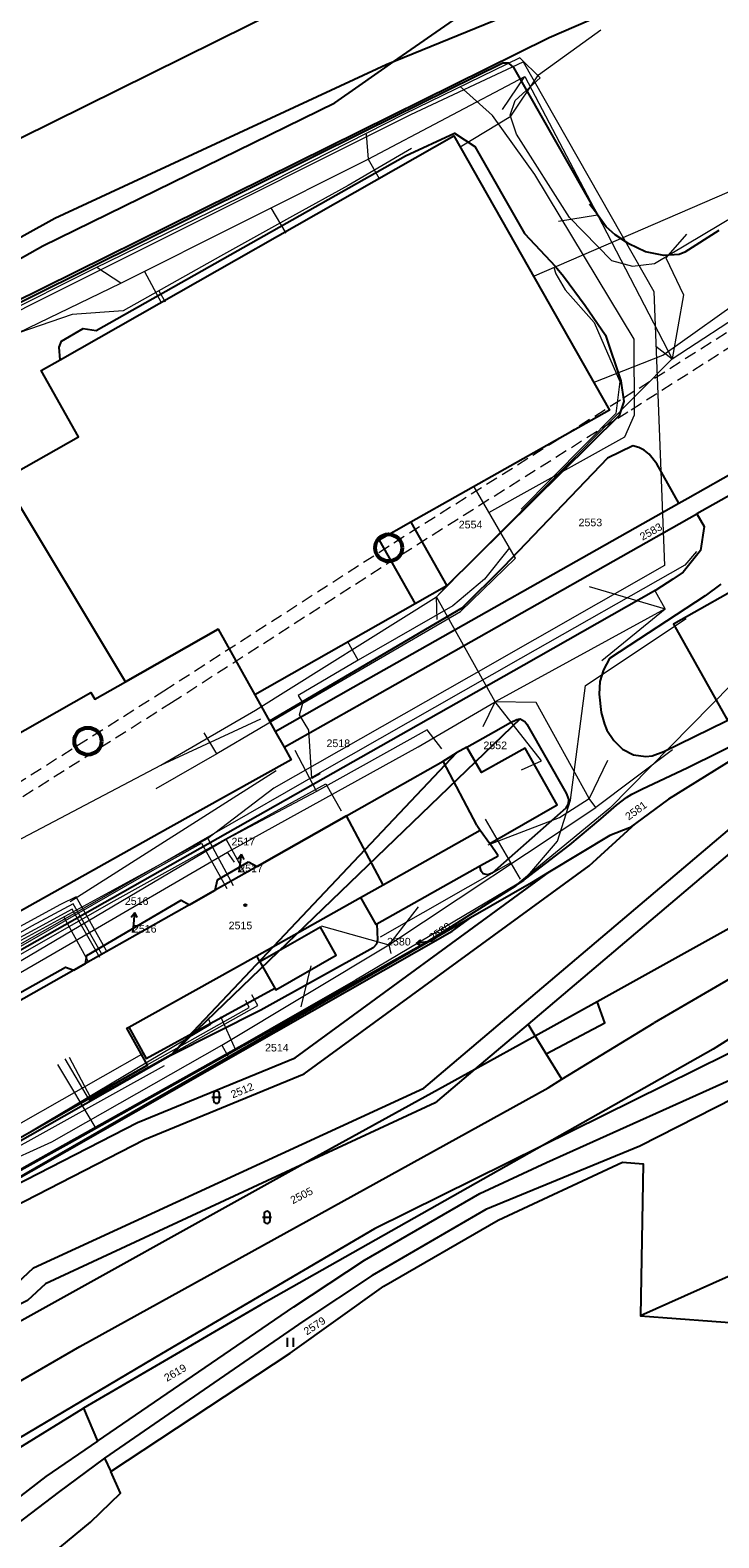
# Model space of a CAD drawing. Header units: metres. Extents: x -535942 to -530626, y -1087729 to -1086275.
# Tile 236 of 247: x -533804 to -533691, y -1086770 to -1086522. Entities that reach past the tile are written whole.
import ezdxf
from ezdxf.enums import TextEntityAlignment as Align

# ---------------------------------------------------------------- set-up
doc = ezdxf.new("R2010")
doc.units = ezdxf.units.M
doc.linetypes.add('B_CARA_03', pattern=[3, 2, -1])
for name, color, linetype in [('_blok katastr', 7, 'Continuous'), ('_blok podklad SS', 7, 'Continuous'), ('_blok SS sítě', 7, 'Continuous')]:
    doc.layers.add(name, color=color, linetype=linetype)
for name, color, linetype, lineweight in [('AG silno NN', 251, 'G_VED_660_PN', 13), ('AG uzemnění', 251, 'G_VED_663_PZ', 13), ('AG voda chladící přívod', 120, 'HP_02_920CHVP', 13), ('AG voda chladící vratna', 120, 'HP_02_921CHVV', 13), ('AG_SS kanal_déšť', 251, 'G_POTR_626_PN', 13), ('AG_SS nakal_splašky', 251, 'G_POTR_627_PN', 13), ('AG_SS náhon', 251, 'B_CARA_03', 13), ('AG_SS osvětlení', 251, 'HP_04_VO', 13), ('AG_SS voda pitna', 251, 'G_POTR_616_PN', 13), ('AG_SS voda požární', 251, 'G_POTR_615_PN', 13), ('AG_SS voda uzitkova', 251, 'G_POTR_617_PN', 13)]:
    doc.layers.add(name, color=color, linetype=linetype, lineweight=lineweight)
doc.layers.add('AG_revizni oblacek', color=111, linetype='Continuous', plot=False)
for name, color, linetype, true_color in [('BT_BPEJ', 7, 'Continuous', 0x7fffff), ('BT_hranice_parcel', 7, 'Continuous', 0x007f00), ('BT_mapove_znacky', 7, 'Continuous', 0x007f00), ('BT_text_parcel', 7, 'Continuous', 0x007f00), ('BT_vnitrni_kresby', 7, 'Continuous', 0x007f00)]:
    doc.layers.add(name, color=color, linetype=linetype, true_color=true_color)
doc.layers.add('BT_hranice_budov', color=7, linetype='Continuous', lineweight=30, true_color=0x007f00)
doc.styles.add('BT_text_mapy_m', font='arial.ttf', dxfattribs={"height": 5})
doc.styles.add('ROMANS', font='romans')
doc.styles.get("Standard").update_dxf_attribs({"font": 'ARIALN.TTF'})
doc.linetypes.add('G_POTR_615_PN', pattern='A,0.5,-1,2,-6.5,[3,hpfmlin.shx,S=1,R=0,X=0,Y=0],-6.5,2,-1,0.5', length=20)
doc.linetypes.add('G_POTR_616_PN', pattern='A,0.5,-1,2,-6.5,[2,hpfmlin.shx,S=1,R=0,X=0,Y=0],-6.5,2,-1,0.5', length=20)
doc.linetypes.add('G_POTR_617_PN', pattern='A,0.5,-1,2,-6.5,[1,hpfmlin.shx,S=1,R=0,X=0,Y=0],-6.5,2,-1,0.5', length=20)
doc.linetypes.add('G_POTR_626_PN', pattern='A,0.5,-1,2,-6.5,[8,hpfmlin.shx,S=1,R=0,X=0,Y=0],-6.5,2,-1,0.5', length=20)
doc.linetypes.add('G_POTR_627_PN', pattern='A,0.5,-1,2,-6.5,[9,hpfmlin.shx,S=1,R=0,X=0,Y=0],-6.5,2,-1,0.5', length=20)
doc.linetypes.add('G_VED_660_PN', pattern='A,0.5,-1,2,-6.5,[28,hpfmlin.shx,S=1,R=0,X=0,Y=0],-6.5,2,-1,0.5', length=20)
doc.linetypes.add('G_VED_663_PZ', pattern='A,3.5,-3,7,-3,7,-6.5,[23,hpfmlin.shx,S=1,R=0,X=0,Y=0],-6.5,7,-3,7,-3,3.5', length=60)
doc.linetypes.add('HP_02_920CHVP', pattern='A,0.5,-1.2,-6.5,[3,hpfmlin.shx,S=1,R=0,X=0,Y=0],-0.8,["CHVP",Standard,S=1.7,R=0,X=3,Y=-0.8],-9,2,-1,0.5', length=21.5)
doc.linetypes.add('HP_02_921CHVV', pattern='A,0.5,-1.2,-6.5,[3,hpfmlin.shx,S=1,R=0,X=0,Y=0],-0.8,["CHVV",Standard,S=1.7,R=0,X=3,Y=-0.8],-9,2,-1,0.5', length=21.5)
doc.linetypes.add('HP_04_VO', pattern='A,0.5,-1,2,-5,[28,hpfmlin.shx,S=1,R=0,X=0,Y=0],-0.8,["VO",ROMANS,S=1.7,R=0,X=2.75,Y=-0.8],-7,2,-1,0.5', length=19.8)

# ---------------------------------------------------------------- blocks, each defined once
blk = doc.blocks.new('BT_symbol_316')
at = {"layer": 'BT_mapove_znacky', "lineweight": -3}
blk.add_line((-0.75, 1), (0.75, 1), dxfattribs=at)
blk.add_lwpolyline([(0, 0), (0.1913, 0.0381), (0.3536, 0.1464), (0.4619, 0.3087), (0.5, 0.5), (0.5, 1.5), (0.4619, 1.6913), (0.3536, 1.8536), (0.1913, 1.9619), (0, 2), (-0.1913, 1.9619), (-0.3536, 1.8536), (-0.4619, 1.6913), (-0.5, 1.5), (-0.5, 0.5), (-0.4619, 0.3087), (-0.3536, 0.1464), (-0.1913, 0.0381), (0, 0)], dxfattribs=at)
blk = doc.blocks.new('BT_symbol_306')
at = {"layer": 'BT_mapove_znacky', "lineweight": -3}
for p, q in [((-0.5, 0), (-0.5, 1.5)), ((0.5, 0), (0.5, 1.5))]:
    blk.add_line(p, q, dxfattribs=at)
blk = doc.blocks.new('BT_symbol_404')
at = {"layer": 'BT_mapove_znacky', "lineweight": -3}
blk.add_circle((0, 0), 0.175, dxfattribs=at)
blk = doc.blocks.new('BT_symbol_arrow')
at = {"layer": 'BT_text_parcel', "lineweight": -3}
for p in [(-0.5, 1.7), (0, 0), (0.5, 1.7)]:
    blk.add_line(p, (0, 2.5), dxfattribs=at)
blk = doc.blocks.new('_KATASTR')
at = {"layer": 'BT_BPEJ', "lineweight": -3}
for points in [[(-533966, -1086650), (-533802, -1086557.5), (-533754, -1086534), (-533750, -1086531.21), (-533744.3, -1086527.24), (-533703, -1086498.5), (-533704.5, -1086495)], [(-533426.5, -1086546), (-533436.3, -1086552.66), (-533461.72, -1086569.94), (-533503, -1086598), (-533539.77, -1086616.19), (-533552.67, -1086622.58), (-533571.1, -1086631.7), (-533606.54, -1086649.24), (-533638.7, -1086665.16), (-533720.2, -1086705.49), (-533747.5, -1086719), (-533750, -1086720.46), (-533782.5, -1086739.5), (-533834, -1086770), (-533898, -1086806.5), (-533987, -1086855)]]:
    blk.add_lwpolyline(points, dxfattribs=at)
at = {"layer": 'BT_hranice_budov', "lineweight": -3}
for points in [[(-533773.19, -1086620.49), (-533788.42, -1086629.12), (-533808.4, -1086595.84), (-533796.12, -1086588.9), (-533802.28, -1086578), (-533799.15, -1086576.22), (-533734.46, -1086539.43), (-533708.87, -1086584.5), (-533741.52, -1086602.91), (-533746.74, -1086605.87), (-533740.82, -1086616.33), (-533767.17, -1086631.24)], [(-533685.2, -1086612.22), (-533698.4, -1086619.65), (-533689.61, -1086635.24), (-533676.38, -1086627.8), (-533685.2, -1086612.22)], [(-533773.19, -1086620.49), (-533767.17, -1086631.24), (-533764.73, -1086635.61), (-533763.8, -1086637.26), (-533762.33, -1086639.88), (-533761.17, -1086641.96), (-533781.43, -1086653.24), (-533844.53, -1086688.56), (-533845.46, -1086686.89), (-533846.93, -1086684.27), (-533847.44, -1086683.36), (-533854.58, -1086670.61)], [(-533794.08, -1086630.88), (-533793.46, -1086631.98), (-533788.42, -1086629.12)], [(-533856.87, -1086666.52), (-533794.08, -1086630.88)], [(-533788.19, -1086686.04), (-533787.85, -1086685.85), (-533766.85, -1086674.15), (-533749.79, -1086664.55), (-533746.09, -1086662.47), (-533752.09, -1086651.14), (-533763.61, -1086657.66), (-533766.79, -1086659.46), (-533773.69, -1086663.36), (-533777.9, -1086665.75), (-533794.98, -1086675.41), (-533796.9, -1086676.5), (-533815.01, -1086686.75), (-533822.1, -1086690.83), (-533812.45, -1086707.83), (-533784.79, -1086692.08), (-533788.19, -1086686.04)]]:
    blk.add_lwpolyline(points, dxfattribs=at)
at = {"layer": 'BT_hranice_parcel', "lineweight": -3}
for points in [[(-533860.2, -1086569.26), (-533805.71, -1086539.83), (-533752.05, -1086513.18), (-533742.4, -1086509.33), (-533694.02, -1086490.05), (-533628.58, -1086456.5), (-533560.23, -1086430.02), (-533502.91, -1086406.16), (-533443.4, -1086381.82), (-533369.7, -1086350.51), (-533334.3, -1086337.74), (-533287.15, -1086320.73)], [(-533578.87, -1086480.93), (-533573.9, -1086487.66), (-533571.49, -1086487.49), (-533553.23, -1086479.21), (-533553, -1086478.79), (-533551.54, -1086476.34), (-533548.78, -1086471.06), (-533543.22, -1086460.51), (-533538.64, -1086446.31), (-533530.5, -1086437.75), (-533522.53, -1086433.66), (-533554.65, -1086446.32), (-533621.48, -1086475.08), (-533687.64, -1086504.12), (-533745.59, -1086527.77), (-533800.01, -1086553.03), (-533866.02, -1086589.59), (-533930.39, -1086626.94), (-533977.71, -1086657.09)], [(-534052.87, -1086705.47), (-533854.49, -1086591.17), (-533844.74, -1086585.55), (-533812.29, -1086569.5), (-533718.82, -1086523.27), (-533659.87, -1086497.76), (-533601.36, -1086472.11), (-533577.08, -1086464.81), (-533572.6, -1086472.32), (-533576.95, -1086475.22), (-533574.95, -1086478.65), (-533578.87, -1086480.93)], [(-533291.54, -1086458.67), (-533321.92, -1086469.04), (-533351.8, -1086482.08), (-533380.69, -1086498.08), (-533384.13, -1086499.99), (-533452.4, -1086537.79), (-533471.96, -1086548.8), (-533507.81, -1086568.37), (-533565.79, -1086603.4), (-533617.19, -1086634.53), (-533647.13, -1086653.47), (-533701.58, -1086685.15)], [(-533964.68, -1086823.47), (-533908.39, -1086795), (-533884.55, -1086778.54), (-533884.22, -1086778.16), (-533876.17, -1086768.92), (-533839.38, -1086744.49), (-533806.13, -1086727.84), (-533803.5, -1086725.39), (-533739.38, -1086695.89), (-533674.09, -1086640.51), (-533650.13, -1086617.95), (-533628.15, -1086604.3), (-533608.07, -1086593.2), (-533558.37, -1086581.17), (-533540.05, -1086571.15)], [(-533690.93, -1086554.99), (-533696.52, -1086558.56), (-533697.46, -1086558.94), (-533699.99, -1086559.07), (-533702.97, -1086558.5), (-533705.7, -1086557.2), (-533707.97, -1086555.71), (-533709.43, -1086554.36), (-533710.71, -1086552.63), (-533724.62, -1086528.19), (-533725.41, -1086527.47), (-533726.42, -1086527.48), (-533749.03, -1086538.66), (-533831.3, -1086579.53), (-533832.15, -1086580), (-533834.71, -1086581.58), (-533843.26, -1086586.87), (-533846.29, -1086588.81), (-533923.69, -1086632.87), (-533925.23, -1086633.66), (-533936.57, -1086640.16), (-533944.41, -1086644.64), (-533979.02, -1086665.04)], [(-533690.62, -1086613.09), (-533693.16, -1086615.02), (-533708.91, -1086625.29), (-533709.88, -1086627.14), (-533710.46, -1086629.1), (-533710.61, -1086631.17), (-533710.29, -1086634.16), (-533709.74, -1086636.1), (-533709.33, -1086637.06), (-533708.18, -1086638.76), (-533706.76, -1086640.17), (-533704.95, -1086641.12), (-533702.94, -1086641.41), (-533701.89, -1086641.27), (-533699.98, -1086640.59), (-533687.35, -1086634.38)], [(-533788.42, -1086629.12), (-533808.4, -1086595.84), (-533796.12, -1086588.9), (-533802.28, -1086578), (-533799.15, -1086576.22), (-533734.46, -1086539.43), (-533708.87, -1086584.5), (-533741.52, -1086602.91), (-533735.62, -1086613.33), (-533740.82, -1086616.33), (-533767.17, -1086631.24)], [(-533799.15, -1086576.22), (-533799.3, -1086574.16), (-533798.94, -1086573.16), (-533795.37, -1086571.08), (-533793.21, -1086571.41), (-533742.41, -1086542.7), (-533734.36, -1086538.97), (-533731.01, -1086541.16), (-533722.84, -1086555.5), (-533717.78, -1086560.92), (-533716.48, -1086562.46), (-533712.87, -1086567.32), (-533709.56, -1086572.2), (-533707.05, -1086579.69), (-533706.54, -1086583.05), (-533707.29, -1086585.39), (-533735.62, -1086613.33)], [(-533697.52, -1086599.79), (-533696.02, -1086598.94), (-533690.21, -1086595.65), (-533654.45, -1086575.43), (-533637.07, -1086565.75), (-533620.2, -1086556.36), (-533596.87, -1086542.92), (-533595.37, -1086545.52), (-533618.74, -1086558.98), (-533652.97, -1086578.05), (-533688.79, -1086598.3), (-533694.54, -1086601.55)], [(-533996.95, -1086817.31), (-533903.11, -1086763.36), (-533879.6, -1086750.01), (-533848.53, -1086732.8), (-533844.84, -1086730.78), (-533835.2, -1086725.49), (-533825.64, -1086720.39), (-533820.35, -1086717.45), (-533802.8, -1086707.62), (-533772.94, -1086690.9), (-533738.69, -1086671.73), (-533724.21, -1086662.6), (-533723.4, -1086662.02), (-533715.39, -1086655.89), (-533710.32, -1086651.61), (-533707.74, -1086649.37), (-533706.12, -1086648.14), (-533705.23, -1086647.58), (-533703.45, -1086646.69), (-533696.15, -1086643.23), (-533679.9, -1086635.21)], [(-533719.29, -1086690.24), (-533709.64, -1086685.15), (-533710.94, -1086681.67), (-533659.16, -1086652.88), (-533619.77, -1086630.12), (-533556.64, -1086589.24), (-533530.13, -1086566.65), (-533538.77, -1086573.59), (-533557.22, -1086583.75), (-533606.86, -1086596.12), (-533644.11, -1086616.44)], [(-533685.88, -1086693.09), (-533668.37, -1086683.5), (-533650.61, -1086672.06), (-533629.77, -1086659.98), (-533578.6, -1086636.33), (-533561.36, -1086625.69), (-533511.72, -1086580.89), (-533570.41, -1086616.21), (-533643.37, -1086660.31), (-533676.61, -1086679.84), (-533691.87, -1086689.47), (-533766.18, -1086731.49), (-533795.3, -1086748.46), (-533793.01, -1086753.86), (-533760.76, -1086731.82), (-533749.16, -1086724.15), (-533730.17, -1086713.21), (-533719.23, -1086708.07), (-533685.88, -1086693.09)], [(-533763.8, -1086637.26), (-533751, -1086630.02), (-533697.52, -1086599.79), (-533701.11, -1086593.29), (-533702.37, -1086591.72), (-533703.21, -1086591.09), (-533704.08, -1086590.62), (-533705.07, -1086590.38), (-533709.23, -1086592.39), (-533726.29, -1086610.22), (-533733.17, -1086617.02), (-533764.73, -1086635.61)], [(-533762.33, -1086639.88), (-533749.52, -1086632.64), (-533694.54, -1086601.55), (-533693.36, -1086603.62), (-533693.96, -1086607.53), (-533696.78, -1086611.11), (-533698.47, -1086612.26), (-533701.31, -1086614.08), (-533722.99, -1086626.4), (-533818.65, -1086680.56)], [(-533676.38, -1086627.8), (-533685.2, -1086612.22), (-533698.4, -1086619.65), (-533689.61, -1086635.24), (-533676.38, -1086627.8)], [(-533644.11, -1086616.44), (-533672.29, -1086642.96), (-533722.28, -1086685.35)], [(-533650.13, -1086617.95), (-533699.21, -1086648.42), (-533704.63, -1086652.41)], [(-533847.44, -1086683.36), (-533854.58, -1086670.61), (-533856.87, -1086666.52), (-533794.08, -1086630.88), (-533793.46, -1086631.98), (-533788.42, -1086629.12), (-533773.19, -1086620.49), (-533767.17, -1086631.24), (-533764.73, -1086635.61), (-533763.8, -1086637.26), (-533762.33, -1086639.88), (-533761.17, -1086641.96), (-533781.43, -1086653.24), (-533844.53, -1086688.56), (-533845.46, -1086686.89), (-533846.93, -1086684.27)], [(-533732.35, -1086639.87), (-533727.95, -1086637.4), (-533725.15, -1086635.81), (-533724.1, -1086635.34), (-533723.58, -1086635.22), (-533781.06, -1086690.56)], [(-533723.58, -1086635.22), (-533722.83, -1086635.63), (-533722.49, -1086636.08), (-533716, -1086647.44), (-533715.62, -1086648.41), (-533715.69, -1086649.21), (-533716.08, -1086649.89), (-533728.17, -1086660.55), (-533728.88, -1086660.85), (-533729.63, -1086660.66), (-533729.99, -1086660.21), (-533730.16, -1086659.64), (-533730.07, -1086659.32), (-533727.17, -1086657.69)], [(-533727.17, -1086657.69), (-533728.57, -1086655.69), (-533717.47, -1086649.36), (-533722.76, -1086640.03), (-533725.58, -1086641.61), (-533729.92, -1086644.05), (-533732.35, -1086639.87), (-533734.02, -1086640.81)], [(-533766.79, -1086659.46), (-533763.61, -1086657.66), (-533752.09, -1086651.14), (-533736.23, -1086642.17), (-533734.02, -1086640.81), (-533781.06, -1086690.56)], [(-533936.33, -1086784.85), (-533844.38, -1086734.66), (-533785.29, -1086704.31), (-533759.07, -1086693.54), (-533712.26, -1086659.34), (-533704.63, -1086652.41), (-533705.62, -1086653.14), (-533708.84, -1086654.38), (-533718.73, -1086660.35)], [(-533796.9, -1086676.5), (-533815.01, -1086686.75), (-533822.1, -1086690.83), (-533812.45, -1086707.83), (-533784.79, -1086692.08), (-533788.19, -1086686.04), (-533787.85, -1086685.85), (-533784.98, -1086691.01), (-533763.87, -1086679.44), (-533763.7, -1086679.75), (-533753.8, -1086674.02), (-533756.38, -1086669.43), (-533766.31, -1086675.11), (-533766.85, -1086674.15), (-533749.79, -1086664.55), (-533747.29, -1086669), (-533747.1, -1086668.89), (-533730.07, -1086659.32)], [(-533766.79, -1086659.46), (-533773.69, -1086663.36), (-533773.28, -1086661.67), (-533768.21, -1086658.69)], [(-533768.21, -1086658.69), (-533766.79, -1086659.46)], [(-533821.16, -1086719.3), (-533786.43, -1086701.53), (-533760.55, -1086690.9), (-533718.73, -1086660.35), (-533721.72, -1086662.15), (-533731.74, -1086667.91)], [(-533777.9, -1086665.75), (-533794.98, -1086675.41), (-533794.77, -1086674.06), (-533779.27, -1086664.97), (-533777.9, -1086665.75)], [(-533777.9, -1086665.75), (-533773.69, -1086663.36)], [(-533747.1, -1086668.89), (-533746.99, -1086671.51), (-533747.16, -1086672.24), (-533747.73, -1086672.84), (-533766.15, -1086683.04), (-533781.06, -1086690.56), (-533798.49, -1086700.5), (-533820.48, -1086712.96), (-533830.81, -1086718.4), (-533831.79, -1086718.6), (-533833.73, -1086718.61), (-533835.35, -1086718.31), (-533837.63, -1086717.06), (-533838.75, -1086716.03), (-533840.53, -1086713.46), (-533844.09, -1086708.23), (-533844.5, -1086707.13), (-533844.82, -1086705.2), (-533844.7, -1086703.92), (-533844.3, -1086703.04), (-533842.47, -1086700.97), (-533838.88, -1086698.88)], [(-533821.16, -1086719.3), (-533734.73, -1086670.11), (-533731.74, -1086667.91), (-533821.16, -1086719.3)], [(-533838.88, -1086698.88), (-533815.69, -1086685.74), (-533798.27, -1086675.98), (-533796.9, -1086676.5), (-533794.98, -1086675.41)], [(-533964.9, -1086831.96), (-533938.48, -1086817.84), (-533903.96, -1086799.76), (-533859.21, -1086775.03), (-533820.06, -1086752.56), (-533816.78, -1086750.37), (-533795.9, -1086738.32), (-533718.99, -1086695.81), (-533716.73, -1086694.42), (-533719.29, -1086690.24), (-533721.1, -1086687.28), (-533722.28, -1086685.35), (-533731, -1086692.74), (-533737.54, -1086698.29), (-533759.71, -1086708.6), (-533801.52, -1086728.03), (-533804.48, -1086730.79), (-533837.5, -1086747.16), (-533873.45, -1086770.84), (-533875.7, -1086773.34), (-533882.79, -1086781.22), (-533906.84, -1086797.63), (-533979.79, -1086834.51)], [(-533660.46, -1086713.87), (-533663.2, -1086687.97), (-533666.67, -1086686.47), (-533703.9, -1086705.39), (-533729.2, -1086715.79), (-533747.87, -1086726.67), (-533759.09, -1086734.12), (-533791.83, -1086756.67), (-533790.83, -1086758.87), (-533761.33, -1086739.43), (-533745.94, -1086728.43), (-533727.18, -1086717.59), (-533706.78, -1086708.05), (-533703.37, -1086708.3), (-533703.81, -1086733.28)], [(-533716.73, -1086694.42), (-533701.58, -1086685.15)], [(-533660.46, -1086713.87), (-533703.81, -1086733.28), (-533686.23, -1086734.57), (-533660.46, -1086713.87)], [(-533941.12, -1086843.3), (-533955.96, -1086847.7), (-533957.39, -1086844.89), (-533906.58, -1086814.46), (-533870.02, -1086793.24), (-533807.19, -1086755.78), (-533795.3, -1086748.46)], [(-533793.01, -1086753.86), (-533801.48, -1086759.65), (-533826.95, -1086779.36), (-533854.98, -1086802.34), (-533874.06, -1086813.06), (-533901.04, -1086827.09), (-533917.72, -1086835.08), (-533941.12, -1086843.3)], [(-533791.83, -1086756.67), (-533799.47, -1086762.28), (-533825.3, -1086781.95), (-533854.46, -1086805.56), (-533873.82, -1086816.97), (-533900.08, -1086830.15), (-533917.68, -1086837.91), (-533940.01, -1086845.86), (-533954.72, -1086850.38), (-533974.61, -1086855.67), (-533980.73, -1086859.36)], [(-533820.02, -1086788.48), (-533794.17, -1086767.19), (-533789.22, -1086762.43), (-533790.83, -1086758.87)]]:
    blk.add_lwpolyline(points, dxfattribs=at)
at = {"layer": 'BT_text_parcel', "lineweight": -3}
for p, q in [((-533769.72, -1086660.41), (-533769.66, -1086659.94)), ((-533787.18, -1086670.32), (-533787.11, -1086669.51)), ((-533738, -1086671.79), (-533738.19, -1086671.73))]:
    blk.add_line(p, q, dxfattribs=at)
at = {"layer": 'BT_vnitrni_kresby', "lineweight": -3}
for points in [[(-533741.52, -1086602.91), (-533746.74, -1086605.87)], [(-533746.74, -1086605.87), (-533740.82, -1086616.33)], [(-533730.7, -1086652.66), (-533736.23, -1086642.17)], [(-533746.09, -1086662.47), (-533752.09, -1086651.14)], [(-533730.7, -1086652.66), (-533730.12, -1086653.48)], [(-533746.09, -1086662.47), (-533730.12, -1086653.48)], [(-533730.12, -1086653.48), (-533728.57, -1086655.69)], [(-533749.79, -1086664.55), (-533746.09, -1086662.47)], [(-533787.85, -1086685.85), (-533766.85, -1086674.15)], [(-533766.31, -1086675.11), (-533763.87, -1086679.44)], [(-533721.1, -1086687.28), (-533710.94, -1086681.67)], [(-533731, -1086692.74), (-533721.1, -1086687.28)], [(-533758.15, -1086707.73), (-533731, -1086692.74)], [(-533810.41, -1086736.72), (-533759.71, -1086708.6)], [(-533759.71, -1086708.6), (-533758.15, -1086707.73)]]:
    blk.add_lwpolyline(points, dxfattribs=at)
at = {"layer": 'BT_mapove_znacky', "lineweight": -3}
for name, p in [('BT_symbol_404', (-533768.72, -1086665.82)), ('BT_symbol_316', (-533773.45, -1086698.36)), ('BT_symbol_316', (-533765.15, -1086718.1)), ('BT_symbol_306', (-533761.29, -1086738.38))]:
    blk.add_blockref(name, p, dxfattribs=at)
at = {"layer": 'BT_text_parcel', "lineweight": -3}
for p, rotation in [((-533769.66, -1086659.94), 352.2200000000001), ((-533787.11, -1086669.51), 354.89), ((-533738.19, -1086671.73), 98.66)]:
    blk.add_blockref('BT_symbol_arrow', p, dxfattribs=dict(at, rotation=rotation))
at = {"layer": 'BT_text_parcel', "lineweight": -3, "style": 'BT_text_mapy_m'}
for s, p in [('2554', (-533733.66, -1086603.92)), ('2553', (-533713.98, -1086603.57)), ('2518', (-533755.38, -1086639.85)), ('2552', (-533729.61, -1086640.19)), ('2517', (-533770.99, -1086656)), ('2517', (-533769.72, -1086660.41)), ('2516', (-533788.51, -1086665.78)), ('2516', (-533787.18, -1086670.32)), ('2515', (-533771.46, -1086669.78)), ('2514', (-533765.48, -1086689.85))]:
    blk.add_text(s, height=1.25, dxfattribs=at).set_placement(p)
for s, rotation, p in [('2583', 29.48, (-533703.47, -1086605.95)), ('2581', 36.36, (-533705.74, -1086651.93)), ('2580', 34.38, (-533738, -1086671.79)), ('2512', 22.33, (-533770.79, -1086697.57)), ('2579', 33.38, (-533758.62, -1086736.52)), ('2619', 30.23, (-533781.6, -1086744.14))]:
    blk.add_text(s, height=1.25, rotation=rotation, dxfattribs=at).set_placement(p)
blk.add_text('2580', height=1.25, dxfattribs=at).set_placement((-533741.55, -1086671.19), align=Align.TOP_RIGHT)
blk.add_text('2505', height=1.25, rotation=27, dxfattribs=at).set_placement((-533759.2, -1086714.07), align=Align.CENTER)
blk = doc.blocks.new('kanalizace SS')
at = {"layer": 'AG_revizni oblacek', "lineweight": 53}
for centre in [(-533745.18, -1086607.11), (-533794.58, -1086638.88)]:
    blk.add_circle(centre, 2.22, dxfattribs=at)
at = {"layer": 'AG_SS kanal_déšť', "ltscale": 0.7}
for p, q in [((-533698.59, -1086576.05), (-533612.63, -1086519.91)), ((-533748.55, -1086543.24), (-533722.82, -1086529.7)), ((-533726.46, -1086535.13), (-533722.82, -1086529.7)), ((-533722.82, -1086529.7), (-533710.89, -1086552.4)), ((-533748.88, -1086539.13), (-533748.55, -1086543.24)), ((-533789.16, -1086563.65), (-533748.55, -1086543.24)), ((-533748.55, -1086543.24), (-533746.72, -1086546.43)), ((-533712.25, -1086550.66), (-533710.89, -1086552.4)), ((-533764.55, -1086551.28), (-533762.06, -1086555.43)), ((-533717.29, -1086553.46), (-533710.89, -1086552.4)), ((-533710.89, -1086552.4), (-533698.59, -1086576.05)), ((-533696.25, -1086555.59), (-533699.62, -1086559.49)), ((-533789.16, -1086563.65), (-533793.12, -1086561.05)), ((-533699.62, -1086559.49), (-533696.74, -1086565.55)), ((-533785.28, -1086561.7), (-533782.56, -1086566.8)), ((-533815.33, -1086576.24), (-533789.16, -1086563.65)), ((-533782.9, -1086564.87), (-533781.9, -1086566.68)), ((-533696.74, -1086565.55), (-533698.59, -1086576.05)), ((-533701.29, -1086574.01), (-533698.59, -1086576.05)), ((-533737.3, -1086615.18), (-533698.59, -1086576.05)), ((-533737.3, -1086615.18), (-533735.32, -1086613.03)), ((-533767.06, -1086633.77), (-533737.3, -1086615.18)), ((-533727.7, -1086632.41), (-533737.3, -1086615.18)), ((-533737.18, -1086618.87), (-533737.3, -1086615.18)), ((-533712.23, -1086613.49), (-533699.76, -1086617.11)), ((-533699.76, -1086617.11), (-533701.35, -1086614.3)), ((-533699.76, -1086617.11), (-533727.7, -1086632.41)), ((-533710.14, -1086625.63), (-533699.76, -1086617.11)), ((-533740.35, -1086639.83), (-533727.7, -1086632.41)), ((-533729.65, -1086636.49), (-533727.7, -1086632.41)), ((-533720.09, -1086642.13), (-533727.7, -1086632.41)), ((-533720.95, -1086632.55), (-533727.7, -1086632.41)), ((-533712.24, -1086648.32), (-533720.95, -1086632.55)), ((-533782.61, -1086642.8), (-533767.06, -1086633.77)), ((-533782.61, -1086642.8), (-533766.17, -1086635.19)), ((-533771.63, -1086657.1), (-533740.35, -1086639.83)), ((-533760.59, -1086640.33), (-533757.04, -1086647.12)), ((-533698.54, -1086640.31), (-533711.13, -1086649.77)), ((-533884.59, -1086696.49), (-533782.61, -1086642.8)), ((-533723.35, -1086643.61), (-533720.09, -1086642.13)), ((-533709.23, -1086642.05), (-533712.24, -1086648.32)), ((-533745.13, -1086672.35), (-533711.13, -1086649.77)), ((-533717.13, -1086651.42), (-533712.24, -1086648.32)), ((-533711.13, -1086649.77), (-533712.24, -1086648.32)), ((-533728.84, -1086655.92), (-533717.13, -1086651.42)), ((-533796.66, -1086671.66), (-533771.63, -1086657.1)), ((-533770.5, -1086658.78), (-533771.63, -1086657.1)), ((-533740.33, -1086666.1), (-533745.13, -1086672.34)), ((-533756.25, -1086669.22), (-533745.13, -1086672.35)), ((-533817.41, -1086683.71), (-533796.66, -1086671.66)), ((-533772.56, -1086688.81), (-533745.13, -1086672.35)), ((-533745.13, -1086672.35), (-533744.79, -1086673.77)), ((-533757.94, -1086675.8), (-533759.58, -1086682.54)), ((-533800.48, -1086704.69), (-533772.56, -1086688.81)), ((-533772.56, -1086688.81), (-533771.55, -1086690.68)), ((-533812.22, -1086710.03), (-533800.48, -1086704.69))]:
    blk.add_line(p, q, dxfattribs=at)
at = {"layer": 'AG_SS nakal_splašky', "ltscale": 0.7}
for p, q in [((-533741.44, -1086541.5), (-533751.8, -1086547.6)), ((-533751.8, -1086547.6), (-533760.99, -1086552.63)), ((-533760.99, -1086552.63), (-533772.82, -1086559.22)), ((-533772.82, -1086559.22), (-533788.8, -1086568.18)), ((-533788.8, -1086568.18), (-533797.18, -1086568.78)), ((-533797.18, -1086568.78), (-533815.56, -1086575.08)), ((-533738.84, -1086637.03), (-533757.04, -1086647.12)), ((-533736.44, -1086640.16), (-533738.84, -1086637.03)), ((-533757.04, -1086647.12), (-533771.61, -1086654.88)), ((-533771.61, -1086654.88), (-533813.61, -1086679.7))]:
    blk.add_line(p, q, dxfattribs=at)
blk = doc.blocks.new('náhon')
at = {"layer": 'AG_SS náhon'}
for points in [[(-534106.61, -1086808.61), (-534102.4, -1086806.21), (-534053.95, -1086793.31), (-534007.65, -1086777.21), (-533985.13, -1086762.95), (-533974.16, -1086755.31), (-533962.54, -1086747.06), (-533921.34, -1086720.09), (-533863.29, -1086682.16), (-533829.3, -1086660.44), (-533782.1, -1086630.61), (-533744.31, -1086606.27), (-533706.57, -1086582.47), (-533633.12, -1086535.79), (-533579.03, -1086501.63), (-533523.61, -1086465.38)], [(-534105.66, -1086810.71), (-534101.52, -1086808.35), (-534053.28, -1086795.51), (-534006.65, -1086779.29), (-533983.86, -1086764.87), (-533972.83, -1086757.19), (-533961.25, -1086748.96), (-533920.08, -1086722.02), (-533862.05, -1086684.09), (-533828.07, -1086662.38), (-533780.87, -1086632.55), (-533743.08, -1086608.21), (-533705.34, -1086584.42), (-533631.89, -1086537.73), (-533577.79, -1086503.56), (-533522.35, -1086467.3)]]:
    blk.add_lwpolyline(points, dxfattribs=at)
blk = doc.blocks.new('ss pitná voda')
at = {"layer": 'AG_SS voda pitna', "ltscale": 0.7}
for p, q in [((-533720.55, -1086529.39), (-533710.34, -1086522)), ((-533725.1, -1086536.19), (-533720.55, -1086529.39)), ((-533733.4, -1086541.23), (-533725.1, -1086536.19)), ((-533783.56, -1086659.92), (-533775.9, -1086655.62)), ((-533775.9, -1086655.62), (-533771.73, -1086663.09)), ((-533806.38, -1086672.98), (-533783.56, -1086659.92))]:
    blk.add_line(p, q, dxfattribs=at)
blk = doc.blocks.new('ss prumyslová voda')
at = {"layer": 'AG voda chladící přívod', "color": 251, "lineweight": 13}
for p, q in [((-533796.5, -1086664.43), (-533799.07, -1086665.71)), ((-533791.54, -1086673.3), (-533796.5, -1086664.43)), ((-533799.07, -1086665.71), (-533812.33, -1086672.94)), ((-533796.99, -1086665.62), (-533803.84, -1086669.25)), ((-533792.32, -1086673.78), (-533796.99, -1086665.62)), ((-533803.84, -1086669.25), (-533825.75, -1086681.72))]:
    blk.add_line(p, q, dxfattribs=at)
at = {"layer": 'AG voda chladící vratna', "color": 251, "lineweight": 13}
blk.add_lwpolyline([(-533812.34, -1086705.41), (-533785.31, -1086690.08)], dxfattribs=at)
at = {"layer": 'AG_SS voda požární', "ltscale": 0.7}
for points in [[(-534076.1, -1086731.99), (-534073.66, -1086726.39), (-534028.32, -1086697.23), (-534005.26, -1086686.25), (-534001.26, -1086679.15), (-533951.99, -1086650.43), (-533902.72, -1086621.71), (-533826.24, -1086578.33), (-533741.55, -1086535.95), (-533723.1, -1086527.3), (-533701.6, -1086565.01), (-533699.88, -1086609.99), (-533732.03, -1086628.35), (-533764.02, -1086646.62), (-533774.86, -1086654.89), (-533770.72, -1086662.61)], [(-533774.86, -1086654.89), (-533808.63, -1086673.29), (-533845.9, -1086694.7), (-533890.12, -1086717.06), (-533926.4, -1086738.11), (-533930.55, -1086748), (-533985.3, -1086779.2), (-533996.29, -1086785.2), (-534002.73, -1086789.99), (-534024, -1086802.19), (-534054.71, -1086819.55), (-534067.51, -1086826.56), (-534096.37, -1086839.05), (-534094.7, -1086842.93)], [(-533798.54, -1086667.79), (-533794.57, -1086674.96)]]:
    blk.add_lwpolyline(points, dxfattribs=at)
at = {"layer": 'AG_SS voda uzitkova', "ltscale": 0.7}
for p, q in [((-533794.35, -1086697.84), (-533766.65, -1086682.31)), ((-533794.35, -1086697.84), (-533766.65, -1086682.31)), ((-533768.1, -1086682.61), (-533768.61, -1086681.46)), ((-533768.1, -1086682.61), (-533768.61, -1086681.46)), ((-533766.65, -1086682.31), (-533767.67, -1086680.57)), ((-533766.65, -1086682.31), (-533767.67, -1086680.57)), ((-533794.18, -1086697.33), (-533768.1, -1086682.61)), ((-533794.18, -1086697.33), (-533768.1, -1086682.61)), ((-533774.38, -1086685.36), (-533774.76, -1086684.48)), ((-533774.38, -1086685.36), (-533774.76, -1086684.48)), ((-533807.36, -1086704.95), (-533774.38, -1086685.36)), ((-533807.36, -1086704.95), (-533774.38, -1086685.36)), ((-533798.35, -1086691.08), (-533794.35, -1086697.84)), ((-533798.35, -1086691.08), (-533794.35, -1086697.84)), ((-533797.67, -1086690.78), (-533794.18, -1086697.33)), ((-533797.67, -1086690.78), (-533794.18, -1086697.33))]:
    blk.add_line(p, q, dxfattribs=at)
blk.add_lwpolyline([(-533792.62, -1086674.42), (-533797.14, -1086666.45), (-533845.66, -1086692.88), (-533855.54, -1086697.96), (-533871.11, -1086706.54), (-533880.73, -1086711.44), (-533893.18, -1086717.78), (-533926.99, -1086738.11), (-533931.06, -1086747.79), (-533996.54, -1086784.87)], dxfattribs=at)
blk = doc.blocks.new('SS nízké napětí')
at = {"layer": 'AG silno NN', "ltscale": 0.7}
for p, q in [((-533639.381, -1086579.2), (-533708.862, -1086649.872)), ((-533708.862, -1086649.872), (-533724.222, -1086662.508)), ((-533724.07, -1086662.383), (-533750.601, -1086678.123)), ((-533750.601, -1086678.123), (-533793.234, -1086702.503)), ((-533793.234, -1086702.503), (-533799.531, -1086691.994))]:
    blk.add_line(p, q, dxfattribs=at)
blk = doc.blocks.new('ss_vo')
at = {"layer": 'AG_SS osvětlení', "ltscale": 0.7}
for p, q in [((-533723.615, -1086526.629), (-533742.602, -1086535.875)), ((-533720.307, -1086529.918), (-533723.615, -1086526.629)), ((-533724.371, -1086533.615), (-533720.307, -1086529.918)), ((-533725.222, -1086536.061), (-533724.371, -1086533.615)), ((-533742.602, -1086535.875), (-533767.28, -1086548.427)), ((-533724.158, -1086539.167), (-533725.222, -1086536.061)), ((-533721.201, -1086562.404), (-533659.038, -1086535.556)), ((-533715.478, -1086552.873), (-533724.158, -1086539.167)), ((-533700.161, -1086575.466), (-533658.549, -1086545.895)), ((-533767.28, -1086548.427), (-533793.49, -1086561.234)), ((-533701.522, -1086560.415), (-533679.44, -1086547.225)), ((-533708.585, -1086559.893), (-533715.478, -1086552.873)), ((-533718.064, -1086561.049), (-533717.733, -1086562.117)), ((-533708.585, -1086559.893), (-533705.096, -1086560.84)), ((-533705.096, -1086560.84), (-533701.522, -1086560.415)), ((-533793.49, -1086561.234), (-533822.848, -1086575.955)), ((-533717.733, -1086562.117), (-533716.159, -1086564.754)), ((-533716.159, -1086564.754), (-533711.436, -1086570.073)), ((-533711.436, -1086570.073), (-533707.224, -1086579.774)), ((-533711.436, -1086579.891), (-533700.161, -1086575.466)), ((-533707.224, -1086579.774), (-533707.862, -1086585.05)), ((-533707.862, -1086585.05), (-533723.392, -1086600.75)), ((-533694.587, -1086607.707), (-533696.544, -1086609.962)), ((-533696.544, -1086609.962), (-533723.52, -1086625.321)), ((-533712.84, -1086629.746), (-533696.289, -1086618.727)), ((-533723.52, -1086625.321), (-533756.111, -1086643.872)), ((-533715.308, -1086648.595), (-533712.84, -1086629.746)), ((-533797.468, -1086665.231), (-533763.642, -1086643.702)), ((-533756.111, -1086643.872), (-533792.32, -1086664.678)), ((-533717.435, -1086655.318), (-533715.308, -1086648.595)), ((-533722.966, -1086661.742), (-533717.435, -1086655.318)), ((-533741.985, -1086673.826), (-533722.966, -1086661.742)), ((-533792.32, -1086664.678), (-533843.143, -1086693.419)), ((-533770.28, -1086689.611), (-533741.985, -1086673.826)), ((-533770.28, -1086689.611), (-533772.748, -1086684.165)), ((-533797.596, -1086704.971), (-533770.28, -1086689.611)), ((-533826.741, -1086721.097), (-533797.596, -1086704.971))]:
    blk.add_line(p, q, dxfattribs=at)
blk = doc.blocks.new('ss uzemnění')
at = {"layer": 'AG uzemnění', "ltscale": 0.4}
for p, q in [((-533728.125, -1086536.114), (-533733.444, -1086531.349)), ((-533721.148, -1086545.773), (-533728.125, -1086536.114)), ((-533704.852, -1086572.833), (-533721.148, -1086545.773)), ((-533704.767, -1086585.257), (-533704.852, -1086572.833)), ((-533706.383, -1086588.874), (-533704.767, -1086585.257)), ((-533728.709, -1086601.291), (-533706.383, -1086588.874)), ((-533724.339, -1086608.829), (-533731.146, -1086597.086)), ((-533725.317, -1086607.141), (-533729.423, -1086612.254)), ((-533733.38, -1086617.572), (-533724.339, -1086608.829)), ((-533729.423, -1086612.254), (-533734.635, -1086616.658)), ((-533759.292, -1086632.656), (-533733.38, -1086617.572)), ((-533734.635, -1086616.658), (-533750.165, -1086625.571)), ((-533750.165, -1086625.571), (-533751.867, -1086622.572)), ((-533750.165, -1086625.571), (-533760.058, -1086631.379)), ((-533759.292, -1086632.656), (-533773.418, -1086640.952)), ((-533760.058, -1086631.379), (-533759.292, -1086632.656)), ((-533759.824, -1086634.528), (-533759.292, -1086632.656)), ((-533758.313, -1086637.081), (-533759.824, -1086634.528)), ((-533773.418, -1086640.952), (-533775.46, -1086637.485)), ((-533757.803, -1086645.016), (-533758.313, -1086637.081)), ((-533773.418, -1086640.952), (-533783.395, -1086646.718)), ((-533756.402, -1086644.252), (-533757.803, -1086645.016)), ((-533771.907, -1086654.908), (-533755.505, -1086645.909)), ((-533755.505, -1086645.909), (-533752.973, -1086650.313)), ((-533729.338, -1086651.696), (-533723.552, -1086661.567)), ((-533790.756, -1086665.354), (-533771.907, -1086654.908)), ((-533771.907, -1086654.908), (-533768.858, -1086660.495)), ((-533725.147, -1086658.845), (-533746.549, -1086671.076)), ((-533825.347, -1086685.202), (-533790.756, -1086665.354)), ((-533833.841, -1086720.905), (-533781.993, -1086692.145))]:
    blk.add_line(p, q, dxfattribs=at)

msp = doc.modelspace()

# ---------------------------------------------------------------- block references
at = {"layer": '_blok katastr', "lineweight": -3}
msp.add_blockref('_KATASTR', (0, 0), dxfattribs=at)
at = {"layer": '_blok podklad SS'}
msp.add_blockref('náhon', (0, 0), dxfattribs=at)
at = {"layer": '_blok SS sítě'}
for name in ['kanalizace SS', 'ss_vo', 'SS nízké napětí', 'ss pitná voda', 'ss uzemnění', 'ss prumyslová voda']:
    msp.add_blockref(name, (0, 0), dxfattribs=at)

doc.saveas('drawing.dxf')
